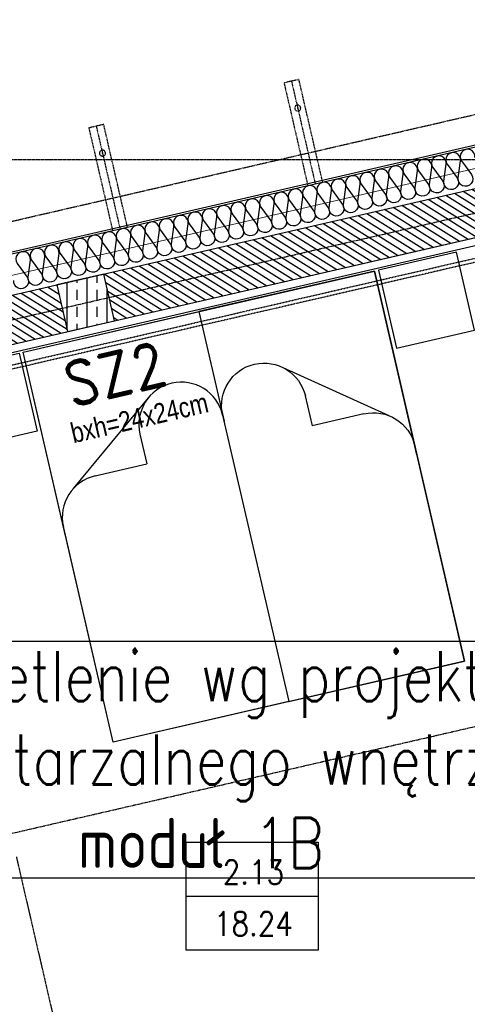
# Model space of a CAD drawing. Header units: millimetres. Extents: x 69081 to 158617, y -37521 to -9534.
# Tile 138 of 256: x 111996 to 112219, y -19071 to -18579. Entities that reach past the tile are written whole.
import ezdxf
from ezdxf.enums import TextEntityAlignment as Align

# ---------------------------------------------------------------- set-up
doc = ezdxf.new("R2010")
doc.units = ezdxf.units.MM
for name, pattern in [('DASHED2', [0.375, 0.25, -0.125]), ('DO', [0.8, 0.6, -0.1, 0, -0.1]), ('DP', [0.5, 0.3, -0.2]), ('KRESKOWA-SREDNIA', [0.2, 0.12, -0.08])]:
    doc.linetypes.add(name, pattern=pattern)
for name, color, linetype in [('0_oświetlenie', 7, 'Continuous'), ('A-----SZ', 8, 'Continuous'), ('A-ARM', 8, 'Continuous'), ('A-BUD-MA-MATERIALY', 8, 'Continuous'), ('A-MEB', 8, 'Continuous'), ('A-OSI', 8, 'DO'), ('A-SCI', 7, 'Continuous'), ('BA_TXG', 3, 'Continuous'), ('BI_szr', 8, 'Continuous'), ('F-BIL', 1, 'Continuous'), ('F-BIL-OP', 3, 'Continuous'), ('F-BIL-TA', 1, 'Continuous'), ('JS_OLKA KONSTR', 231, 'Continuous'), ('JS_PODCIĄGI', 1, 'DP'), ('JS_SUFIT PODWIESZONY', 40, 'Continuous'), ('słupy', 1, 'Continuous')]:
    doc.layers.add(name, color=color, linetype=linetype)
doc.layers.add('OPIS', color=7, linetype='Continuous', lineweight=25)
doc.styles.add('BIKTBG', font='romand.shx', dxfattribs={"width": 0.9})
doc.styles.add('SIMPLEX', font='simplex', dxfattribs={"width": 0.85})
doc.styles.add('WYM--ROMANSSHX-08', font='ROMANS.SHX', dxfattribs={"width": 0.8})

# ---------------------------------------------------------------- blocks, each defined once
blk = doc.blocks.new('A$C19277BFE')
at = {"layer": 'A-MEB', "linetype": 'Continuous'}
for p, q in [((53.01, 90), (200, 90)), ((200, 90), (200, 0)), ((72.04, 9.16), (35.57, 56.81)), ((200, 0), (89.48, 0))]:
    blk.add_line(p, q, dxfattribs=at)
at = {"layer": 'A-MEB'}
for p in [(53.01, 47.65), (68.3, 21.18)]:
    blk.add_line(p, (68.3, 47.65), dxfattribs=at)
at = {"layer": 'A-MEB', "linetype": 'Continuous'}
blk.add_lwpolyline([(94.24, 0), (0, 0), (0, 90), (56.12, 90)], dxfattribs=at)
for centre, start in [((53.01, 68.82), 90), ((89.48, 21.18), 180)]:
    blk.add_arc(centre, 21.18, start, 270, dxfattribs=at)
blk = doc.blocks.new('osie')
at = {"layer": 'A-OSI'}
for p, q in [((16655.23, -41856.71), (18557.21, -41417.61)), ((16633.35, -41487.43), (20818.3, -41487.43)), ((16711.47, -42100.31), (18613.45, -41661.2))]:
    blk.add_line(p, q, dxfattribs=at)
blk = doc.blocks.new('DYBY-BL5')
at = {"layer": 'F-BIL-TA', "color": 1}
blk.add_line((0, 45), (110, 45), dxfattribs=at)
blk.add_lwpolyline([(0, 0), (0, 90), (110, 90), (110, 0)], close=True, dxfattribs=at)
at = {"layer": 'F-BIL-OP', "style": 'SIMPLEX', "width": 0.85}
blk.add_attdef('NR', text='', height=20, dxfattribs=at).set_placement((56, 55), align=Align.CENTER)
at = {"layer": 'F-BIL-OP', "color": 2, "style": 'SIMPLEX', "width": 0.85, "flags": 1}
for tag, p in [('NAZWA', (119, 55)), ('POSADZKA', (119, 12)), ('GRUPA', (119, -27)), ('RODZAJ', (119, -72))]:
    blk.add_attdef(tag, p, '', height=19, dxfattribs=at)
at = {"layer": 'F-BIL-OP', "color": 2, "style": 'SIMPLEX', "width": 0.85}
blk.add_attdef('POW.', text='', height=20, dxfattribs=at).set_placement((56, 12), align=Align.CENTER)
at = {"layer": 'F-BIL-OP', "color": 2, "style": 'SIMPLEX', "width": 0.85, "flags": 1}
blk.add_attdef('POWH.', text='', height=20, dxfattribs=at).set_placement((56, -27), align=Align.CENTER)
blk = doc.blocks.new('A$C04435ce7')
at = {"layer": 'BI_szr'}
h = blk.add_hatch(dxfattribs=at)
h.set_pattern_fill('BIK_ZELBET', color=256, scale=5, angle=45, style=0)
h.set_pattern_definition([(90, (1349.696, 2602.69), (-10, 2e-15), []), (90, (1354.696, 2607.69), (-10, 2e-15), [5, -3.5])])
h.paths.add_polyline_path([(1335.86, 2580.31), (1359.25, 2585.71), (1353.85, 2609.1), (1330.47, 2603.7)])
at = {"layer": 'słupy', "color": 4}
blk.add_lwpolyline([(1335.86, 2580.31), (1359.25, 2585.71), (1353.85, 2609.1), (1330.47, 2603.7)], close=True, dxfattribs=at)
at = {"layer": 'BA_TXG', "style": 'BIKTBG', "width": 0.9}
blk.add_text('SZ2', height=22, rotation=13, dxfattribs=at).set_placement((1361.96, 2548.33), align=Align.CENTER)
at = {"layer": 'OPIS', "insert": (1404.59, 2549.98), "char_height": 10, "width": 174.3659, "attachment_point": 3, "rotation": 13, "style": 'WYM--ROMANSSHX-08'}
blk.add_mtext('{\\fArial|b0|i0|c238|p34;bxh=24x24cm}', dxfattribs=at)

msp = doc.modelspace()

# ---------------------------------------------------------------- hatches: boundary and pattern name
at = {"layer": 'A-----SZ'}
h = msp.add_hatch(dxfattribs=at)
h.set_pattern_fill('ANSI31', color=256, angle=282.941373)
h.set_pattern_definition([(327.941373, (125395.8454, 14789.3757), (1.6852479, 2.6908297), [])])
h.paths.add_polyline_path([(112331.3213, -18638.1255), (112336.6962, -18661.5159), (112043.3271, -18729.2455), (112037.9522, -18705.8551)])
h = msp.add_hatch(dxfattribs=at)
h.set_pattern_fill('ANSI31', color=256, angle=282.941373)
h.set_pattern_definition([(327.941373, (125079.1033, 14716.25), (1.6852479, 2.6908297), [])])
h.paths.add_polyline_path([(112014.5793, -18711.2511), (112019.9542, -18734.6415), (111688.1692, -18811.2401), (111682.7943, -18787.8497)])

# ---------------------------------------------------------------- linework, layer by layer
at = {"layer": '0_oświetlenie', "color": 7, "lineweight": 5, "elevation": 1}
msp.add_lwpolyline([(111353.9326, -21359.284), (114660.1136, -21359.284), (114644.1136, -18638.284), (113105.1136, -18638.284), (113105.1136, -19854.284), (112602.3789, -19854.284), (112319.9319, -18630.8715), (110820.3763, -18977.0712), (111353.9326, -21359.284)], dxfattribs=at)
at = {"layer": 'A-ARM', "linetype": 'DP'}
for p, q in [((112135.3374, -18608.6447), (112131.625, -18609.5018)), ((112135.3374, -18608.6447), (112131.625, -18609.5018)), ((112141.2788, -18634.3797), (112135.3374, -18608.6447)), ((112141.2788, -18634.3797), (112135.3374, -18608.6447)), ((112131.625, -18609.5018), (112127.9127, -18610.3589)), ((112131.625, -18609.5018), (112127.9127, -18610.3589)), ((112127.9127, -18610.3589), (112133.8541, -18636.0939)), ((112127.9127, -18610.3589), (112133.8541, -18636.0939)), ((112131.625, -18609.5018), (112143.5078, -18660.9718)), ((112131.625, -18609.5018), (112143.5078, -18660.9718)), ((112034.188, -18631.9969), (112030.4757, -18632.854)), ((112034.188, -18631.9969), (112030.4757, -18632.854)), ((112030.4757, -18632.854), (112036.4171, -18658.589)), ((112030.4757, -18632.854), (112036.4171, -18658.589)), ((112037.9004, -18631.1398), (112034.188, -18631.9969)), ((112037.9004, -18631.1398), (112034.188, -18631.9969)), ((112034.188, -18631.9969), (112046.0708, -18683.4669)), ((112034.188, -18631.9969), (112046.0708, -18683.4669)), ((112043.8418, -18656.8748), (112037.9004, -18631.1398)), ((112043.8418, -18656.8748), (112037.9004, -18631.1398)), ((112133.8541, -18636.0939), (112139.7955, -18661.8289)), ((112133.8541, -18636.0939), (112139.7955, -18661.8289)), ((112147.2202, -18660.1147), (112141.2788, -18634.3797)), ((112147.2202, -18660.1147), (112141.2788, -18634.3797)), ((112049.7832, -18682.6098), (112043.8418, -18656.8748)), ((112049.7832, -18682.6098), (112043.8418, -18656.8748)), ((112036.4171, -18658.589), (112042.3585, -18684.324)), ((112036.4171, -18658.589), (112042.3585, -18684.324))]:
    msp.add_line(p, q, dxfattribs=at)
for points in [[(112133.2679, -18623.2857, 0.41421356), (112135.0668, -18624.4098, 0.41421356), (112136.191, -18622.6109, 0.41421356), (112134.392, -18621.4867, 0.41421356)], [(112035.8309, -18645.7808, 0.41421356), (112037.6298, -18646.9049, 0.41421356), (112038.754, -18645.106, 0.41421356), (112036.955, -18643.9818, 0.41421356)]]:
    msp.add_lwpolyline(points, format="xyb", close=True, dxfattribs=at)
for p in [(112134.7294, -18622.9483), (112037.2924, -18645.4434)]:
    msp.add_point(p, dxfattribs=at)
at = {"layer": 'A-BUD-MA-MATERIALY'}
for points in [[(112223.1193, -18647.6687, 1.47258809), (112216.4997, -18649.3328), (112221.453, -18656.2127, -1.47258809), (112214.8334, -18657.8768), (112215.9644, -18649.3205, 1.47258809), (112209.3448, -18650.9846), (112214.298, -18657.8646, -1.47258809), (112207.6784, -18659.5287), (112208.8094, -18650.9724, 1.47258809), (112202.1898, -18652.6365), (112207.1431, -18659.5164, -1.47258809), (112200.5235, -18661.1805), (112201.6545, -18652.6242, 1.47258809), (112195.0349, -18654.2883), (112199.9881, -18661.1683, -1.47258809), (112193.3685, -18662.8324), (112194.4995, -18654.2761, 1.47258809), (112187.8799, -18655.9402), (112192.8332, -18662.8201, -1.47258809), (112186.2136, -18664.4842), (112187.3446, -18655.9279, 1.47258809), (112180.725, -18657.592), (112185.6782, -18664.472, -1.47258809), (112179.0586, -18666.1361), (112180.1896, -18657.5798, 1.47258809), (112173.57, -18659.2439), (112178.5233, -18666.1238, -0.55167917), (112176.1947, -18671.8825)], [(112178.4063, -18670.568, -0.75878438), (112171.9037, -18667.7879), (112173.0347, -18659.2316, 1.47258809), (112166.4151, -18660.8957), (112171.3683, -18667.7757, -1.47258809), (112164.7488, -18669.4398), (112165.8797, -18660.8835, 1.47258809), (112159.2601, -18662.5476), (112164.2134, -18669.4275, -1.47258809), (112157.5938, -18671.0916), (112158.7248, -18662.5353, 1.47258809), (112152.1052, -18664.1994), (112157.0584, -18671.0794, -1.47258809), (112150.4389, -18672.7435), (112151.5698, -18664.1872, 1.47258809), (112144.9502, -18665.8513), (112149.9035, -18672.7312, -1.47258809), (112143.2839, -18674.3953), (112144.4149, -18665.839, 1.47258809), (112137.7953, -18667.5031), (112142.7486, -18674.3831, -1.47258809), (112136.129, -18676.0472), (112137.2599, -18667.4909, 1.47258809), (112130.6404, -18669.155), (112135.5936, -18676.0349, -1.47258809), (112128.974, -18677.699), (112130.105, -18669.1427, 1.47258809), (112123.4854, -18670.8068), (112128.4387, -18677.6868, -1.47258809), (112121.8191, -18679.3509), (112122.95, -18670.7946, 1.47258809), (112116.3305, -18672.4587), (112121.2837, -18679.3386, -1.47258809), (112114.6641, -18681.0027), (112115.7951, -18672.4464, 1.47258809), (112109.1755, -18674.1105), (112114.1288, -18680.9905, -1.47258809), (112107.5092, -18682.6546), (112108.6402, -18674.0983, 1.47258809), (112102.0206, -18675.7624), (112106.9738, -18682.6423, -1.47258809), (112100.3542, -18684.3064), (112101.4852, -18675.7501, 1.47258809), (112094.8656, -18677.4142), (112099.8189, -18684.2942, -1.47258809), (112093.1993, -18685.9583), (112094.3303, -18677.402, 1.47258809), (112087.7107, -18679.0661), (112092.6639, -18685.946, -1.47258809), (112086.0443, -18687.6101), (112087.1753, -18679.0538, 1.47258809), (112080.5557, -18680.7179), (112085.509, -18687.5979, -1.47258809), (112078.8894, -18689.262), (112080.0204, -18680.7057, 1.47258809), (112073.4008, -18682.3698), (112078.354, -18689.2497, -1.47258809), (112071.7344, -18690.9138), (112072.8654, -18682.3575, 1.47258809), (112066.2458, -18684.0216), (112071.1991, -18690.9016, -1.47258809), (112064.5795, -18692.5657), (112065.7105, -18684.0094, 1.47258809), (112059.0909, -18685.6735), (112064.0441, -18692.5534, -1.47258809), (112057.4245, -18694.2175), (112058.5555, -18685.6612, 1.47258809), (112051.9359, -18687.3253), (112056.8892, -18694.2053, -1.47258809), (112050.2696, -18695.8694), (112051.4006, -18687.3131, 1.47258809), (112044.781, -18688.9772), (112049.7342, -18695.8571, -1.47258809), (112043.1146, -18697.5212), (112044.2456, -18688.9649, 1.47258809), (112037.626, -18690.629), (112042.5793, -18697.509, -1.47258809), (112035.9597, -18699.1731), (112037.0907, -18690.6168, 1.47258809), (112030.4711, -18692.2809), (112035.4243, -18699.1608, -1.47258809), (112028.8048, -18700.8249), (112029.9357, -18692.2686, 1.47258809), (112023.3161, -18693.9327), (112028.2694, -18700.8127, -1.47258809), (112021.6498, -18702.4768), (112022.7808, -18693.9205, 1.47258809), (112016.1612, -18695.5846), (112021.1144, -18702.4645, -0.55167917), (112018.7858, -18708.2232)], [(112020.9975, -18706.9087, -0.75878438), (112014.4949, -18704.1286), (112015.6258, -18695.5723, 1.47258809), (112009.0063, -18697.2364), (112013.9595, -18704.1164, -1.47258809), (112007.3399, -18705.7805), (112008.4709, -18697.2242, 1.47258809), (112001.8513, -18698.8883), (112006.8046, -18705.7682, -1.47258809), (112000.185, -18707.4323), (112001.3159, -18698.876, 1.47258809), (111994.6964, -18700.5401), (111999.6496, -18707.4201, -1.47258809), (111993.03, -18709.0842)]]:
    msp.add_lwpolyline(points, format="xyb", dxfattribs=at)
at = {"layer": 'A-MEB'}
for points in [[(111948.7107, -18755.1946), (111947.8109, -18751.2971), (112307.3535, -18668.2902), (112308.2533, -18672.1877)], [(111997.6542, -18744.9214), (112173.0408, -18704.4303), (112218.031, -18899.3043), (112042.6444, -18939.7955)]]:
    msp.add_lwpolyline(points, close=True, dxfattribs=at)
at = {"layer": 'A-MEB', "linetype": 'KRESKOWA-SREDNIA'}
msp.add_lwpolyline([(112317.8478, -18678.183), (111940.7666, -18765.2391), (111940.3167, -18763.2903), (112317.3979, -18676.2343)], dxfattribs=at)
at = {"layer": 'A-MEB'}
for points in [[(112183.9876, -18742.9551), (112222.9624, -18733.9571), (112213.9643, -18694.9823), (112174.9895, -18703.9803), (112183.9876, -18742.9551)], [(112004.7035, -18784.3461), (111965.7287, -18793.3442), (111956.7306, -18754.3694), (111995.7054, -18745.3713), (112004.7035, -18784.3461)]]:
    msp.add_lwpolyline(points, dxfattribs=at)
at = {"layer": 'A-SCI', "color": 1}
msp.add_line((112306.9744, -18622.194), (111522.1193, -18803.3921), dxfattribs=at)
at = {"layer": 'A-SCI', "color": 4}
for p, q in [((111682.7425, -18787.8617), (112331.2575, -18638.1402)), ((111682.7425, -18787.8617), (112331.2575, -18638.1402)), ((111726.6289, -18802.361), (112336.5846, -18661.5416)), ((111726.6289, -18802.361), (112336.5846, -18661.5416))]:
    msp.add_line(p, q, dxfattribs=at)
for points in [[(112303.6001, -18607.5785), (112307.1993, -18623.1684), (110932.3632, -18940.5743), (110928.7639, -18924.9844)], [(111726.6289, -18802.361), (112336.5846, -18661.5416), (112355.7054, -18744.3631)]]:
    msp.add_lwpolyline(points, dxfattribs=at)
at = {"layer": 'JS_PODCIĄGI', "lineweight": -3}
msp.add_line((110928.7639, -18924.9844), (112303.6001, -18607.5785), dxfattribs=at)
msp.add_line((110928.7639, -18924.9844), (112303.6001, -18607.5785), dxfattribs=at)
at = {"layer": 'JS_SUFIT PODWIESZONY', "linetype": 'DASHED2'}
msp.add_lwpolyline([(111994.305, -18997.1391), (112038.3954, -19188.1157)], dxfattribs=at)

# ---------------------------------------------------------------- block references
at = {"layer": 'A-MEB', "extrusion": (0, 0, -1), "zscale": -1, "rotation": 257.0000000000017}
msp.add_blockref('A$C19277BFE', (-112173.0408, -18704.4302), dxfattribs=at)
at = {"layer": 'A-MEB', "extrusion": (0, 0, -1), "xscale": -1, "zscale": -1, "rotation": 77.00000000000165}
msp.add_blockref('A$C19277BFE', (-111997.6541, -18744.9214), dxfattribs=at)
at = {"layer": 'A-SCI', "color": 4}
msp.add_blockref('osie', (94084.5456, 22838.835), dxfattribs=at)
at = {"layer": 'F-BIL', "xscale": 0.6, "yscale": 0.6, "zscale": 0.6}
msp.add_blockref('DYBY-BL5', (112079.0244, -19043.766), dxfattribs=at).add_auto_attribs({'NR': '2.13', 'POW.': '18.24'})
at = {"layer": 'JS_OLKA KONSTR'}
msp.add_blockref('A$C04435ce7', (110684.0499, -21314.9635), dxfattribs=at)

# ---------------------------------------------------------------- texts
at = {"layer": '0_oświetlenie', "linetype": 'Continuous', "insert": (112086.4893, -18894.3442, 1), "char_height": 25, "width": 378.004849, "attachment_point": 2, "style": 'WYM--ROMANSSHX-08', "bg_fill": 16, "box_fill_scale": 1.2, "bg_fill_color": 257, "bg_fill_transparency": 0}
msp.add_mtext('\\Fsimplex.shx|c238;oświetlenie wg projektu powtarzalnego wnętrz \\Pmoduł 1B', dxfattribs=at)

doc.saveas('drawing.dxf')
